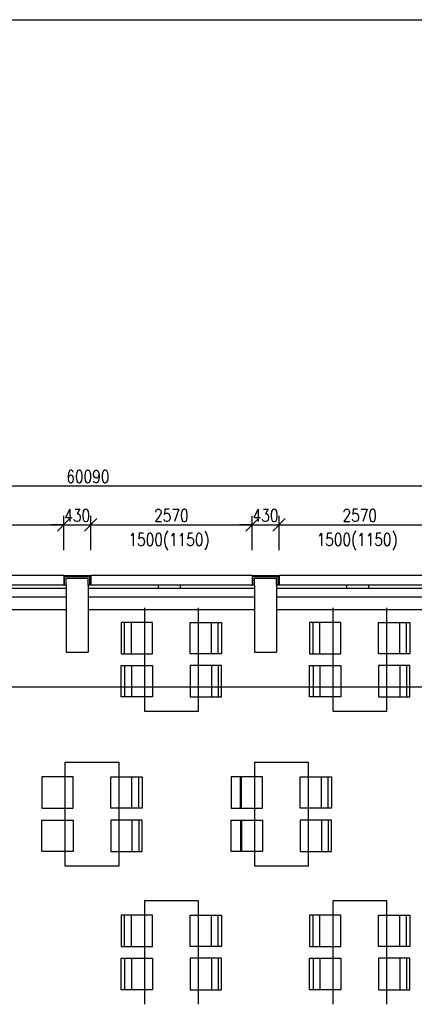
# Model space of a CAD drawing. Header units: millimetres. Extents: x -637441 to -130928, y -380379 to -53767.
# Tile 100 of 193: x -493114 to -486828, y -146827 to -131168. Entities that reach past the tile are written whole.
import ezdxf

# ---------------------------------------------------------------- set-up
doc = ezdxf.new("R2010")
doc.units = ezdxf.units.MM
doc.header["$LTSCALE"] = 10
for name, color, linetype in [('_ARW_ZAŘIZOVÁKY', 7, 'Continuous'), ('SLABĚ', 7, 'Continuous'), ('Výplně otvorů', 7, 'Continuous'), ('ZDIVO', 6, 'Continuous'), ('ŠRAFY', 252, 'Continuous')]:
    doc.layers.add(name, color=color, linetype=linetype)
for name, color, linetype, lineweight in [('CKKOTY', 7, 'Continuous', 25), ('CKTEXTY_MALE', 7, 'Continuous', 25), ('CKTEXTY_STREDNI', 6, 'Continuous', 50)]:
    doc.layers.add(name, color=color, linetype=linetype, lineweight=lineweight)
doc.styles.get("Standard").update_dxf_attribs({"font": 'simplex.shx', "width": 0.8})
doc.linetypes.add('IZOLACE', pattern='A,0.00254,-2.54,[134,ltypeshp.shx,S=2.54,R=0,X=-2.54,Y=0],-5.08,[134,ltypeshp.shx,S=2.54,R=180,X=2.54,Y=0],-2.54', length=10.16254)
doc.dimstyles.new('Cadkon', dxfattribs={"dimscale": 80, "dimtxt": 2.5, "dimasz": 2.5, "dimexe": 1.768, "dimexo": 5, "dimtad": 1, "dimrnd": 1, "dimtxsty": 'Standard', "dimblk1": 'OBLIQUE', "dimblk2": 'OBLIQUE', "dimsah": 1, "dimcen": 2.5, "dimdle": 1.8, "dimadec": 0, "dimazin": 0, "dimtfac": 1, "dimtix": 1, "dimtmove": 2, "dimatfit": 3, "dimfxl": 1, "dimarcsym": 0})
doc.dimstyles.new('Kopie z cadkon', dxfattribs={"dimscale": 100, "dimtxt": 2.5, "dimasz": 2.5, "dimexe": 1.768, "dimexo": 5, "dimgap": 0.666, "dimtad": 1, "dimdec": 0, "dimrnd": 1, "dimdsep": 46, "dimtxsty": 'Standard', "dimblk1": 'OBLIQUE', "dimblk2": 'OBLIQUE', "dimsah": 1, "dimcen": 2, "dimdle": 1.8, "dimazin": 2, "dimtfac": 0.75, "dimtdec": 0, "dimtix": 1, "dimtmove": 2, "dimatfit": 3, "dimfxl": 1, "dimtolj": 1, "dimtzin": 0, "dimarcsym": 0})

# ---------------------------------------------------------------- blocks, each defined once
blk = doc.blocks.new('_OBLIQUE')
at = {"color": 0, "linetype": 'ByBlock'}
blk.add_line((-0.5, -0.5), (0.5, 0.5), dxfattribs=at)
blk = doc.blocks.new('*D980')
at = {"layer": 'CKKOTY', "color": 0, "lineweight": -2}
for p, q in [((-495127, -139201), (-492269, -139201)), ((-494983, -139607), (-494983, -139059)), ((-492413, -139607), (-492413, -139059))]:
    blk.add_line(p, q, dxfattribs=at)
at = {"layer": 'DEFPOINTS', "color": 0}
for p in [(-492413, -139201), (-494983, -140007), (-492413, -140007)]:
    blk.add_point(p, dxfattribs=at)
at = {"layer": 'CKKOTY', "color": 0, "lineweight": -2, "xscale": 200, "yscale": 200, "zscale": 200, "rotation": 180}
blk.add_blockref('_OBLIQUE', (-494983, -139201), dxfattribs=at)
at = {"layer": 'CKKOTY', "color": 0, "lineweight": -2, "xscale": 200, "yscale": 200, "zscale": 200}
blk.add_blockref('_OBLIQUE', (-492413, -139201), dxfattribs=at)
at = {"layer": 'CKKOTY', "color": 0, "insert": (-493698, -139051), "char_height": 200, "attachment_point": 5}
blk.add_mtext('2570', dxfattribs=at)
blk = doc.blocks.new('*D981')
at = {"layer": 'CKKOTY', "color": 0, "lineweight": -2}
for p, q in [((-492413, -139201), (-492613, -139201)), ((-492413, -139607), (-492413, -139059)), ((-492413, -139201), (-491983, -139201)), ((-491983, -139607), (-491983, -139059)), ((-491983, -139201), (-491783, -139201))]:
    blk.add_line(p, q, dxfattribs=at)
at = {"layer": 'DEFPOINTS', "color": 0}
for p in [(-491983, -139201), (-492413, -140007), (-491983, -140007)]:
    blk.add_point(p, dxfattribs=at)
at = {"layer": 'CKKOTY', "color": 0, "lineweight": -2, "xscale": 200, "yscale": 200, "zscale": 200}
blk.add_blockref('_OBLIQUE', (-492413, -139201), dxfattribs=at)
at = {"layer": 'CKKOTY', "color": 0, "lineweight": -2, "xscale": 200, "yscale": 200, "zscale": 200, "rotation": 180}
blk.add_blockref('_OBLIQUE', (-491983, -139201), dxfattribs=at)
at = {"layer": 'CKKOTY', "color": 0, "insert": (-492198, -139051), "char_height": 200, "attachment_point": 5}
blk.add_mtext('430', dxfattribs=at)
blk = doc.blocks.new('*D982')
at = {"layer": 'CKKOTY', "color": 0, "lineweight": -2}
for p, q in [((-492127, -139201), (-489269, -139201)), ((-491983, -139607), (-491983, -139059)), ((-489413, -139607), (-489413, -139059))]:
    blk.add_line(p, q, dxfattribs=at)
at = {"layer": 'DEFPOINTS', "color": 0}
for p in [(-489413, -139201), (-491983, -140007), (-489413, -140007)]:
    blk.add_point(p, dxfattribs=at)
at = {"layer": 'CKKOTY', "color": 0, "lineweight": -2, "xscale": 200, "yscale": 200, "zscale": 200, "rotation": 180}
blk.add_blockref('_OBLIQUE', (-491983, -139201), dxfattribs=at)
at = {"layer": 'CKKOTY', "color": 0, "lineweight": -2, "xscale": 200, "yscale": 200, "zscale": 200}
blk.add_blockref('_OBLIQUE', (-489413, -139201), dxfattribs=at)
at = {"layer": 'CKKOTY', "color": 0, "insert": (-490698, -139051), "char_height": 200, "attachment_point": 5}
blk.add_mtext('2570', dxfattribs=at)
blk = doc.blocks.new('*D983')
at = {"layer": 'CKKOTY', "color": 0, "lineweight": -2}
for p, q in [((-489413, -139201), (-489613, -139201)), ((-489413, -139607), (-489413, -139059)), ((-489413, -139201), (-488983, -139201)), ((-488983, -139607), (-488983, -139059)), ((-488983, -139201), (-488783, -139201))]:
    blk.add_line(p, q, dxfattribs=at)
at = {"layer": 'DEFPOINTS', "color": 0}
for p in [(-488983, -139201), (-489413, -140007), (-488983, -140007)]:
    blk.add_point(p, dxfattribs=at)
at = {"layer": 'CKKOTY', "color": 0, "lineweight": -2, "xscale": 200, "yscale": 200, "zscale": 200}
blk.add_blockref('_OBLIQUE', (-489413, -139201), dxfattribs=at)
at = {"layer": 'CKKOTY', "color": 0, "lineweight": -2, "xscale": 200, "yscale": 200, "zscale": 200, "rotation": 180}
blk.add_blockref('_OBLIQUE', (-488983, -139201), dxfattribs=at)
at = {"layer": 'CKKOTY', "color": 0, "insert": (-489198, -139051), "char_height": 200, "attachment_point": 5}
blk.add_mtext('430', dxfattribs=at)
blk = doc.blocks.new('*D984')
at = {"layer": 'CKKOTY', "color": 0, "lineweight": -2}
for p, q in [((-489127, -139201), (-486269, -139201)), ((-488983, -139607), (-488983, -139059)), ((-486413, -139607), (-486413, -139059))]:
    blk.add_line(p, q, dxfattribs=at)
at = {"layer": 'DEFPOINTS', "color": 0}
for p in [(-486413, -139201), (-488983, -140007), (-486413, -140007)]:
    blk.add_point(p, dxfattribs=at)
at = {"layer": 'CKKOTY', "color": 0, "lineweight": -2, "xscale": 200, "yscale": 200, "zscale": 200, "rotation": 180}
blk.add_blockref('_OBLIQUE', (-488983, -139201), dxfattribs=at)
at = {"layer": 'CKKOTY', "color": 0, "lineweight": -2, "xscale": 200, "yscale": 200, "zscale": 200}
blk.add_blockref('_OBLIQUE', (-486413, -139201), dxfattribs=at)
at = {"layer": 'CKKOTY', "color": 0, "insert": (-487698, -139051), "char_height": 200, "attachment_point": 5}
blk.add_mtext('2570', dxfattribs=at)
blk = doc.blocks.new('*D927')
at = {"layer": 'CKKOTY', "color": 0, "lineweight": -2}
for p, q in [((-495248, -141484), (-495248, -141642)), ((-477373, -141484), (-477373, -141642)), ((-477229, -141784), (-495392, -141784))]:
    blk.add_line(p, q, dxfattribs=at)
at = {"layer": 'DEFPOINTS', "color": 0}
for p in [(-495248, -141784), (-495248, -141884), (-477373, -141884)]:
    blk.add_point(p, dxfattribs=at)
at = {"layer": 'CKKOTY', "color": 0, "lineweight": -2, "xscale": 200, "yscale": 200, "zscale": 200, "rotation": 180}
blk.add_blockref('_OBLIQUE', (-495248, -141784), dxfattribs=at)
at = {"layer": 'CKKOTY', "color": 0, "lineweight": -2, "xscale": 200, "yscale": 200, "zscale": 200}
blk.add_blockref('_OBLIQUE', (-477373, -141784), dxfattribs=at)
at = {"layer": 'CKKOTY', "color": 0, "insert": (-486311, -141630), "char_height": 200, "attachment_point": 5}
blk.add_mtext('\\A1;17875', dxfattribs=at)
blk = doc.blocks.new('*D1030')
at = {"layer": 'CKTEXTY_MALE', "color": 0, "lineweight": -2}
for p, q in [((-522073, -139443), (-522073, -138446)), ((-461983, -139607), (-461983, -138446)), ((-461839, -138587), (-522217, -138587))]:
    blk.add_line(p, q, dxfattribs=at)
at = {"layer": 'DEFPOINTS', "color": 0}
for p in [(-522073, -138587), (-522073, -139843), (-461983, -140007)]:
    blk.add_point(p, dxfattribs=at)
at = {"layer": 'CKTEXTY_MALE', "color": 0, "lineweight": -2, "xscale": 200, "yscale": 200, "zscale": 200, "rotation": 180}
blk.add_blockref('_OBLIQUE', (-522073, -138587), dxfattribs=at)
at = {"layer": 'CKTEXTY_MALE', "color": 0, "lineweight": -2, "xscale": 200, "yscale": 200, "zscale": 200}
blk.add_blockref('_OBLIQUE', (-461983, -138587), dxfattribs=at)
at = {"layer": 'CKTEXTY_MALE', "color": 0, "insert": (-492028, -138434), "char_height": 200, "attachment_point": 5}
blk.add_mtext('\\A1;60090', dxfattribs=at)

msp = doc.modelspace()

# ---------------------------------------------------------------- linework, layer by layer
at = {"layer": '_ARW_ZAŘIZOVÁKY', "color": 7}
for p, q in [((-491123.357, -142171.117), (-491123.357, -140521.116)), ((-490273.357, -140521.116), (-490273.357, -142171.117)), ((-488123.358, -142171.117), (-488123.358, -140521.116)), ((-487273.358, -140521.116), (-487273.358, -142171.117)), ((-491498.357, -140752.948), (-491498.357, -141252.948)), ((-490998.357, -140752.948), (-491498.357, -140752.948)), ((-491442.205, -141252.948), (-491442.205, -140752.948)), ((-491335.428, -141252.948), (-491335.428, -140752.948)), ((-490998.357, -141252.948), (-490998.357, -140752.948)), ((-490398.357, -141252.948), (-490398.357, -140752.948)), ((-490398.357, -140752.948), (-489898.357, -140752.948)), ((-490061.287, -141252.948), (-490061.287, -140752.948)), ((-489954.51, -141252.948), (-489954.51, -140752.948)), ((-489898.357, -140752.948), (-489898.357, -141252.948)), ((-488498.358, -140752.948), (-488498.358, -141252.948)), ((-487998.358, -140752.948), (-488498.358, -140752.948)), ((-488442.205, -141252.948), (-488442.205, -140752.948)), ((-488335.428, -141252.948), (-488335.428, -140752.948)), ((-487998.358, -141252.948), (-487998.358, -140752.948)), ((-487398.358, -141252.948), (-487398.358, -140752.948)), ((-487398.358, -140752.948), (-486898.358, -140752.948)), ((-487061.287, -141252.948), (-487061.287, -140752.948)), ((-486954.51, -141252.948), (-486954.51, -140752.948)), ((-486898.358, -140752.948), (-486898.358, -141252.948)), ((-491498.357, -141252.948), (-490998.357, -141252.948)), ((-489898.357, -141252.948), (-490398.357, -141252.948)), ((-488498.358, -141252.948), (-487998.358, -141252.948)), ((-486898.358, -141252.948), (-487398.358, -141252.948)), ((-491498.357, -141939.285), (-491498.357, -141439.285)), ((-491498.357, -141439.285), (-490998.357, -141439.285)), ((-491442.205, -141439.285), (-491442.205, -141939.285)), ((-491335.428, -141439.285), (-491335.428, -141939.285)), ((-490998.357, -141439.285), (-490998.357, -141939.285)), ((-489898.357, -141439.285), (-490398.357, -141439.285)), ((-490398.357, -141439.285), (-490398.357, -141939.285)), ((-490061.287, -141439.285), (-490061.287, -141939.285)), ((-489954.51, -141439.285), (-489954.51, -141939.285)), ((-489898.357, -141939.285), (-489898.357, -141439.285)), ((-488498.358, -141939.285), (-488498.358, -141439.285)), ((-488498.358, -141439.285), (-487998.358, -141439.285)), ((-488442.205, -141439.285), (-488442.205, -141939.285)), ((-488335.428, -141439.285), (-488335.428, -141939.285)), ((-487998.358, -141439.285), (-487998.358, -141939.285)), ((-486898.358, -141439.285), (-487398.358, -141439.285)), ((-487398.358, -141439.285), (-487398.358, -141939.285)), ((-487061.287, -141439.285), (-487061.287, -141939.285)), ((-486954.51, -141439.285), (-486954.51, -141939.285)), ((-486898.358, -141939.285), (-486898.358, -141439.285)), ((-490998.357, -141939.285), (-491498.357, -141939.285)), ((-490398.357, -141939.285), (-489898.357, -141939.285)), ((-487998.358, -141939.285), (-488498.358, -141939.285)), ((-487398.358, -141939.285), (-486898.358, -141939.285)), ((-490273.357, -142171.117), (-491123.357, -142171.117)), ((-487273.358, -142171.117), (-488123.358, -142171.117)), ((-492387.509, -142978.495), (-491537.509, -142978.495)), ((-492387.509, -144628.496), (-492387.509, -142978.495)), ((-491537.509, -142978.495), (-491537.509, -144628.496)), ((-489370.55, -142978.495), (-488520.55, -142978.495)), ((-489370.55, -144628.496), (-489370.55, -142978.495)), ((-488520.55, -142978.495), (-488520.55, -144628.496)), ((-492762.509, -143210.327), (-492762.509, -143710.327)), ((-492262.509, -143210.327), (-492762.509, -143210.327)), ((-492262.509, -143710.327), (-492262.509, -143210.327)), ((-491662.509, -143710.327), (-491662.509, -143210.327)), ((-491662.509, -143210.327), (-491162.509, -143210.327)), ((-491325.439, -143710.327), (-491325.439, -143210.327)), ((-491218.662, -143710.327), (-491218.662, -143210.327)), ((-491162.509, -143210.327), (-491162.509, -143710.327)), ((-489745.55, -143210.327), (-489745.55, -143710.327)), ((-489245.55, -143210.327), (-489745.55, -143210.327)), ((-489599.58, -143710.327), (-489599.58, -143210.327)), ((-489582.621, -143710.327), (-489582.621, -143210.327)), ((-489245.55, -143710.327), (-489245.55, -143210.327)), ((-488645.55, -143710.327), (-488645.55, -143210.327)), ((-488645.55, -143210.327), (-488145.55, -143210.327)), ((-488308.48, -143710.327), (-488308.48, -143210.327)), ((-488201.703, -143710.327), (-488201.703, -143210.327)), ((-488145.55, -143210.327), (-488145.55, -143710.327)), ((-492762.509, -143710.327), (-492262.509, -143710.327)), ((-491162.509, -143710.327), (-491662.509, -143710.327)), ((-489745.55, -143710.327), (-489245.55, -143710.327)), ((-488145.55, -143710.327), (-488645.55, -143710.327)), ((-492762.509, -144396.664), (-492762.509, -143896.664)), ((-492762.509, -143896.664), (-492262.509, -143896.664)), ((-492262.509, -143896.664), (-492262.509, -144396.664)), ((-491162.509, -143896.664), (-491662.509, -143896.664)), ((-491662.509, -143896.664), (-491662.509, -144396.664)), ((-491325.439, -143896.664), (-491325.439, -144396.664)), ((-491218.662, -143896.664), (-491218.662, -144396.664)), ((-491162.509, -144396.664), (-491162.509, -143896.664)), ((-489745.55, -144396.664), (-489745.55, -143896.664)), ((-489745.55, -143896.664), (-489245.55, -143896.664)), ((-489599.58, -143896.664), (-489599.58, -144396.664)), ((-489582.621, -143896.664), (-489582.621, -144396.664)), ((-489245.55, -143896.664), (-489245.55, -144396.664)), ((-488145.55, -143896.664), (-488645.55, -143896.664)), ((-488645.55, -143896.664), (-488645.55, -144396.664)), ((-488308.48, -143896.664), (-488308.48, -144396.664)), ((-488201.703, -143896.664), (-488201.703, -144396.664)), ((-488145.55, -144396.664), (-488145.55, -143896.664)), ((-492262.509, -144396.664), (-492762.509, -144396.664)), ((-491662.509, -144396.664), (-491162.509, -144396.664)), ((-489245.55, -144396.664), (-489745.55, -144396.664)), ((-488645.55, -144396.664), (-488145.55, -144396.664)), ((-491537.509, -144628.496), (-492387.509, -144628.496)), ((-488520.55, -144628.496), (-489370.55, -144628.496)), ((-491123.357, -145177.265), (-490273.357, -145177.265)), ((-491123.357, -146827.266), (-491123.357, -145177.265)), ((-490273.357, -145177.265), (-490273.357, -146827.266)), ((-488123.358, -145177.265), (-487273.358, -145177.265)), ((-488123.358, -146827.266), (-488123.358, -145177.265)), ((-487273.358, -145177.265), (-487273.358, -146827.266)), ((-491498.357, -145409.097), (-491498.357, -145909.097)), ((-490998.357, -145409.097), (-491498.357, -145409.097)), ((-491442.205, -145909.097), (-491442.205, -145409.097)), ((-491335.428, -145909.097), (-491335.428, -145409.097)), ((-490998.357, -145909.097), (-490998.357, -145409.097)), ((-490398.357, -145909.097), (-490398.357, -145409.097)), ((-490398.357, -145409.097), (-489898.357, -145409.097)), ((-490061.287, -145909.097), (-490061.287, -145409.097)), ((-489954.51, -145909.097), (-489954.51, -145409.097)), ((-489898.357, -145409.097), (-489898.357, -145909.097)), ((-488498.358, -145409.097), (-488498.358, -145909.097)), ((-487998.358, -145409.097), (-488498.358, -145409.097)), ((-488442.205, -145909.097), (-488442.205, -145409.097)), ((-488335.428, -145909.097), (-488335.428, -145409.097)), ((-487998.358, -145909.097), (-487998.358, -145409.097)), ((-487398.358, -145909.097), (-487398.358, -145409.097)), ((-487398.358, -145409.097), (-486898.358, -145409.097)), ((-487061.287, -145909.097), (-487061.287, -145409.097)), ((-486954.51, -145909.097), (-486954.51, -145409.097)), ((-486898.358, -145409.097), (-486898.358, -145909.097)), ((-491498.357, -145909.097), (-490998.357, -145909.097)), ((-489898.357, -145909.097), (-490398.357, -145909.097)), ((-488498.358, -145909.097), (-487998.358, -145909.097)), ((-486898.358, -145909.097), (-487398.358, -145909.097)), ((-491498.357, -146595.434), (-491498.357, -146095.434)), ((-491498.357, -146095.434), (-490998.357, -146095.434)), ((-491442.205, -146095.434), (-491442.205, -146595.434)), ((-491335.428, -146095.434), (-491335.428, -146595.434)), ((-490998.357, -146095.434), (-490998.357, -146595.434)), ((-489898.357, -146095.434), (-490398.357, -146095.434)), ((-490398.357, -146095.434), (-490398.357, -146595.434)), ((-490061.287, -146095.434), (-490061.287, -146595.434)), ((-489954.51, -146095.434), (-489954.51, -146595.434)), ((-489898.357, -146595.434), (-489898.357, -146095.434)), ((-488498.358, -146595.434), (-488498.358, -146095.434)), ((-488498.358, -146095.434), (-487998.358, -146095.434)), ((-488442.205, -146095.434), (-488442.205, -146595.434)), ((-488335.428, -146095.434), (-488335.428, -146595.434)), ((-487998.358, -146095.434), (-487998.358, -146595.434)), ((-486898.358, -146095.434), (-487398.358, -146095.434)), ((-487398.358, -146095.434), (-487398.358, -146595.434)), ((-487061.287, -146095.434), (-487061.287, -146595.434)), ((-486954.51, -146095.434), (-486954.51, -146595.434)), ((-486898.358, -146595.434), (-486898.358, -146095.434)), ((-490998.357, -146595.434), (-491498.357, -146595.434)), ((-490398.357, -146595.434), (-489898.357, -146595.434)), ((-487998.358, -146595.434), (-488498.358, -146595.434)), ((-487398.358, -146595.434), (-486898.358, -146595.434))]:
    msp.add_line(p, q, dxfattribs=at)
at = {"layer": 'CKKOTY', "color": 7}
msp.add_lwpolyline([(-542951.964, -131167.738), (-458951.964, -131167.738), (-458951.964, -190567.738), (-542951.964, -190567.738)], close=True, dxfattribs=at)
at = {"layer": 'SLABĚ', "lineweight": -3}
for p, q in [((-492413.358, -140007.266), (-494983.358, -140007.266)), ((-492373.358, -140160.104), (-492373.358, -140047.266)), ((-492023.358, -140160.104), (-492023.358, -140047.266)), ((-489413.358, -140007.266), (-491983.358, -140007.266)), ((-489373.358, -140160.104), (-489373.358, -140047.266)), ((-489023.358, -140160.104), (-489023.358, -140047.266)), ((-486413.358, -140007.266), (-488983.358, -140007.266))]:
    msp.add_line(p, q, dxfattribs=at)
at = {"layer": 'SLABĚ'}
for p, q in [((-492373.358, -140047.266), (-492023.358, -140047.266)), ((-489373.358, -140047.266), (-489023.358, -140047.266)), ((-495023.358, -140347.266), (-492373.358, -140347.266)), ((-492023.358, -140347.266), (-489373.358, -140347.266)), ((-489023.358, -140347.266), (-486373.358, -140347.266)), ((-495023.358, -140545.988), (-492373.358, -140545.988)), ((-492023.358, -140545.988), (-489373.358, -140545.988)), ((-489023.358, -140545.988), (-486373.358, -140545.988))]:
    msp.add_line(p, q, dxfattribs=at)
at = {"layer": 'Výplně otvorů'}
for p, q in [((-492373.358, -140160.104), (-495023.358, -140160.104)), ((-492373.358, -140215.336), (-495023.358, -140215.336)), ((-489373.358, -140160.104), (-492023.358, -140160.104)), ((-489373.358, -140215.336), (-492023.358, -140215.336)), ((-490909.054, -140160.104), (-490909.054, -140215.336)), ((-490559.054, -140160.104), (-490559.054, -140215.336)), ((-486373.358, -140160.104), (-489023.358, -140160.104)), ((-486373.358, -140215.336), (-489023.358, -140215.336)), ((-487909.054, -140160.104), (-487909.054, -140215.336)), ((-487559.054, -140160.104), (-487559.054, -140215.336))]:
    msp.add_line(p, q, dxfattribs=at)
at = {"layer": 'ZDIVO'}
for p, q in [((-492413.358, -140007.266), (-491983.358, -140007.266)), ((-492413.358, -140007.266), (-492413.358, -140160.104)), ((-491983.358, -140007.266), (-491983.358, -140160.104)), ((-489413.358, -140007.266), (-488983.358, -140007.266)), ((-489413.358, -140007.266), (-489413.358, -140160.104)), ((-488983.358, -140007.266), (-488983.358, -140160.104)), ((-492373.358, -140160.104), (-492373.358, -141227.266)), ((-492023.358, -140160.104), (-492023.358, -141227.266)), ((-489373.358, -140160.104), (-489373.358, -141227.266)), ((-489023.358, -140160.104), (-489023.358, -141227.266)), ((-492373.358, -141227.266), (-492023.358, -141227.266)), ((-489373.358, -141227.266), (-489023.358, -141227.266))]:
    msp.add_line(p, q, dxfattribs=at)
at = {"layer": 'ŠRAFY', "linetype": 'IZOLACE', "ltscale": 0.015}
for p, q in [((-492398.358, -140022.266), (-491998.358, -140022.266)), ((-492398.358, -140160.104), (-492398.358, -140022.266)), ((-491998.358, -140160.104), (-491998.358, -140022.266)), ((-489398.358, -140022.266), (-488998.358, -140022.266)), ((-489398.358, -140160.104), (-489398.358, -140022.266)), ((-488998.358, -140160.104), (-488998.358, -140022.266))]:
    msp.add_line(p, q, dxfattribs=at)

# ---------------------------------------------------------------- texts
at = {"layer": 'CKTEXTY_STREDNI', "color": 7, "width": 0.8}
for p in [(-491380.9, -139536.201), (-488384.814, -139536.201)]:
    msp.add_text('1500(1150)', height=200, dxfattribs=at).set_placement(p)

# ---------------------------------------------------------------- dimensions: what is measured, and where the dimension line sits
at = {"layer": 'CKKOTY', "color": 7}
for base, p1, p2, picture, middle in [((-492413.358, -139200.929), (-494983.358, -140007.266), (-492413.358, -140007.266), '*D980', (-493698.358, -139050.929)), ((-491983.358, -139200.929), (-492413.358, -140007.266), (-491983.358, -140007.266), '*D981', (-492198.358, -139050.929)), ((-489413.358, -139200.929), (-491983.358, -140007.266), (-489413.358, -140007.266), '*D982', (-490698.358, -139050.929)), ((-488983.358, -139200.929), (-489413.358, -140007.266), (-488983.358, -140007.266), '*D983', (-489198.358, -139050.929)), ((-486413.358, -139200.929), (-488983.358, -140007.266), (-486413.358, -140007.266), '*D984', (-487698.358, -139050.929))]:
    dim = msp.add_linear_dim(base=base, p1=p1, p2=p2, dimstyle='Cadkon', dxfattribs=at)
    dim.commit()
    dim.dimension.update_dxf_attribs({"geometry": picture, "text_midpoint": middle})
dim = msp.add_linear_dim(base=(-495248.357, -141783.596), p1=(-477373.358, -141883.596), p2=(-495248.357, -141883.596), dimstyle='Kopie z cadkon', override={"dimscale": 80}, dxfattribs=at)
dim.commit()
dim.dimension.update_dxf_attribs({"geometry": '*D927', "text_midpoint": (-486310.858, -141630.316)})
at = {"layer": 'CKTEXTY_MALE'}
dim = msp.add_linear_dim(base=(-522073.358, -138587.125), p1=(-461983.358, -140007.266), p2=(-522073.358, -139843.25), dimstyle='Kopie z cadkon', override={"dimscale": 80}, dxfattribs=at)
dim.commit()
dim.dimension.update_dxf_attribs({"geometry": '*D1030', "text_midpoint": (-492028.358, -138433.845)})

doc.saveas('drawing.dxf')
